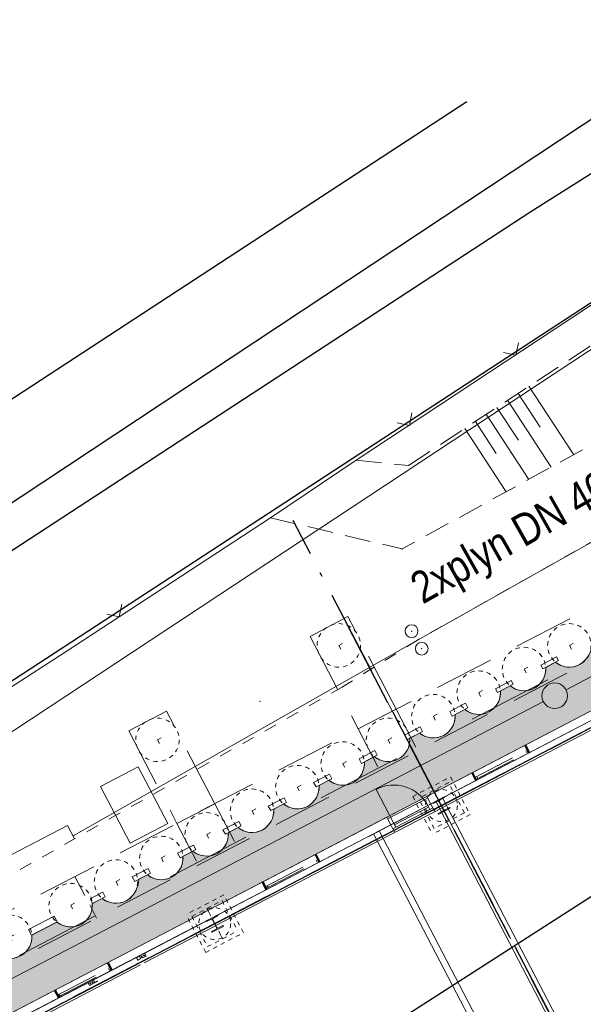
# Model space of a CAD drawing. Header units: metres. Extents: x -535942 to -530626, y -1087729 to -1086275.
# Tile 213 of 247: x -534185 to -534171, y -1086799 to -1086776. Entities that reach past the tile are written whole.
import ezdxf
from ezdxf.enums import TextEntityAlignment as Align

# ---------------------------------------------------------------- set-up
doc = ezdxf.new("R2010")
doc.units = ezdxf.units.M
for name, pattern in [('A_CARA_07', [7, 5, -2]), ('A_CARA_15', [7.6, 5, -1.3, 0, -1.3]), ('B_CARA_02', [2, 1, -1]), ('B_CARA_03', [3, 2, -1]), ('B_CARA_12', [2.6, 1, -0.8, 0, -0.8]), ('C_1', [0.6, 0.3, -0.3]), ('C_2', [0.9, 0.6, -0.3]), ('Čerchovaná 20mm', [3000, 2000, -500, 0, -500]), ('Čerchovaná 3mm', [5, 3, -1, 0, -1])]:
    doc.linetypes.add(name, pattern=pattern)
for name, color, linetype in [('17', 7, 'Continuous'), ('18', 7, 'Continuous'), ('2', 7, 'Continuous'), ('22', 7, 'Continuous'), ('23', 7, 'Continuous'), ('25', 7, 'Continuous'), ('_blok katastr', 7, 'Continuous'), ('_blok SS sítě', 7, 'Continuous'), ('_blok zaměření - nové', 7, 'Continuous'), ('_základy', 7, 'Continuous'), ('CA_ZÁKLADY PAŽENÍ', 10, 'A_CARA_07'), ('PLYNOVE_VEDENÍ', 1, 'Continuous'), ('RP_kom_odvodnění', 160, 'Continuous')]:
    doc.layers.add(name, color=color, linetype=linetype)
for name, color, linetype, lineweight in [('AG budovy tence', 240, 'Continuous', 18), ('AG budovy tluste', 240, 'Continuous', 50), ('AG kanal destova', 24, 'G_POTR_626_PN', 35), ('AG plyn', 251, 'G_POTR_632_PN', 13), ('AG silno NN', 251, 'G_VED_660_PN', 13), ('CA_NEVHRA', 3, 'A_CARA_07', 9), ('CA_NEVHRA1', 3, 'Čerchovaná 3mm', 18), ('CA_OKNA25', 7, 'Continuous', 13), ('CA_OSY', 5, 'A_CARA_15', 18), ('CA_POHHRA18', 8, 'Continuous', 18), ('CA_POHHRA25', 7, 'Continuous', 25), ('CA_PROVIZORIA', 105, 'Continuous', 25), ('CA_REZY', 1, 'Continuous', 50), ('CA_ZAKLADY25', 7, 'Continuous', 18), ('RP_kom_popis', 240, 'Continuous', 35), ('RP_kom_srafy_chodnik', 31, 'Continuous', 18), ('RP_komunikace', 240, 'Continuous', 35)]:
    doc.layers.add(name, color=color, linetype=linetype, lineweight=lineweight)
doc.layers.add('AG_revizni oblacek', color=111, linetype='Continuous', plot=False)
for name, color, linetype, true_color in [('BT_BPEJ', 7, 'Continuous', 0x7fffff), ('BT_hranice_parcel', 7, 'Continuous', 0x007f00), ('BT_vnitrni_kresby', 7, 'Continuous', 0x007f00)]:
    doc.layers.add(name, color=color, linetype=linetype, true_color=true_color)
doc.layers.get('17').off()
doc.styles.get("Standard").update_dxf_attribs({"font": 'ARIALN.TTF'})
doc.linetypes.add('G_POTR_626_PN', pattern='A,0.5,-1,2,-6.5,[8,hpfmlin.shx,S=1,R=0,X=0,Y=0],-6.5,2,-1,0.5', length=20)
doc.linetypes.add('G_POTR_632_PN', pattern='A,0.5,-1,2,-6.5,[13,hpfmlin.shx,S=1,R=0,X=0,Y=0],-6.5,2,-1,0.5', length=20)
doc.linetypes.add('G_VED_660_PN', pattern='A,0.5,-1,2,-6.5,[28,hpfmlin.shx,S=1,R=0,X=0,Y=0],-6.5,2,-1,0.5', length=20)

# ---------------------------------------------------------------- blocks, each defined once
blk = doc.blocks.new('_KATASTR')
at = {"layer": 'BT_BPEJ', "lineweight": -3}
blk.add_lwpolyline([(-534567.99, -1086985.9), (-534456, -1086953), (-534436.78, -1086944.4), (-534394.5, -1086925.5), (-534377.62, -1086916.03), (-534353.5, -1086902.5), (-534344.98, -1086895.04), (-534338.35, -1086889.24), (-534337.5, -1086888.5), (-534101, -1086732), (-533977.7, -1086657.11), (-533966, -1086650), (-533802, -1086557.5)], dxfattribs=at)
at = {"layer": 'BT_hranice_parcel', "lineweight": -3}
for points in [[(-533930.39, -1086626.94), (-533977.71, -1086657.09), (-534027.69, -1086688.36), (-534051.88, -1086704.35), (-534053, -1086704.99), (-534093.1, -1086730.54), (-534099.49, -1086734.79), (-534123.96, -1086749.86), (-534172.7, -1086780.69), (-534236.19, -1086822.11), (-534301.1, -1086864.48), (-534361.33, -1086904.52), (-534389.95, -1086921.75), (-534421.31, -1086936.84), (-534457.42, -1086954.5), (-534485.18, -1086964.81)], [(-534493.78, -1086969.89), (-534465.8, -1086959.93), (-534429.9, -1086944.73), (-534384.85, -1086920.69), (-534356.67, -1086902.53), (-534277.7, -1086851.96), (-534273.32, -1086849.11), (-534236.73, -1086825.56), (-534052.87, -1086705.47), (-533854.49, -1086591.17)], [(-534124.29, -1086793.41), (-534124.09, -1086799.01), (-534126.44, -1086803.61), (-534131.44, -1086806.72), (-534166.27, -1086820.42), (-534181.33, -1086826.86), (-534198.96, -1086836), (-534207.29, -1086819.86), (-534135.23, -1086773.61), (-534124.29, -1086793.41)]]:
    blk.add_lwpolyline(points, dxfattribs=at)
at = {"layer": 'BT_vnitrni_kresby', "lineweight": -3}
blk.add_lwpolyline([(-534302.56, -1086861.97), (-534174.2, -1086778.1)], dxfattribs=at)
blk = doc.blocks.new('ss plyn')
at = {"layer": 'AG plyn', "color": 251, "lineweight": 15, "ltscale": 0.5}
for p, q in [((-534175.36, -1086790.74), (-534161.256, -1086782.787)), ((-534183.447, -1086795.336), (-534175.36, -1086790.74))]:
    blk.add_line(p, q, dxfattribs=at)
at = {"layer": 'PLYNOVE_VEDENÍ', "color": 251, "linetype": 'Continuous', "lineweight": 15}
blk.add_text('2xplyn DN 400 nízky tlak', height=0.75, rotation=29.3698, dxfattribs=at).set_placement((-534175.127, -1086790.103), align=Align.BOTTOM_LEFT)
blk = doc.blocks.new('SS nízké napětí')
at = {"layer": 'AG silno NN', "ltscale": 0.7}
blk.add_line((-534249.69672, -1086835.67045), (-534169.587, -1086782.793), dxfattribs=at)
blk = doc.blocks.new('Z212')
at = {"color": 0, "lineweight": -2}
for p, q in [((-0.21, 0.21), (0, 0)), ((0, 0), (0.21, 0.21))]:
    blk.add_line(p, q, dxfattribs=at)
blk = doc.blocks.new('Z15')
at = {"layer": '23', "color": 0, "lineweight": -2}
blk.add_circle((0, 0), 0.15, dxfattribs=at)
blk = doc.blocks.new('Zaměření - zekan')
at = {"layer": '18', "color": 252, "lineweight": 15}
for p in [(-534176.8, -1086786.52), (-534175.57, -1086786.64), (-534178.81, -1086787.87), (-534175.72, -1086788.6), (-534175.5, -1086790.53), (-534175.36, -1086790.74), (-534183.61, -1086791.01), (-534175.26, -1086790.94), (-534177.12, -1086791.84), (-534179.06, -1086792.18)]:
    blk.add_point(p, dxfattribs=at)
at = {"layer": '2', "color": 251, "linetype": 'C_1', "lineweight": 15}
for p, q in [((-534143.44, -1086772.74), (-534175.36, -1086790.74)), ((-534175.36, -1086790.74), (-534177.12, -1086791.84)), ((-534177.12, -1086791.84), (-534205.49, -1086807.9))]:
    blk.add_line(p, q, dxfattribs=at)
at = {"layer": '22', "color": 252, "lineweight": 15}
for p, q in [((-534172.75, -1086784.78), (-534171.69, -1086786.39)), ((-534173, -1086784.95), (-534172.48, -1086785.74)), ((-534173.25, -1086785.11), (-534172.22, -1086786.68)), ((-534173.75, -1086785.44), (-534172.75, -1086786.97)), ((-534173.5, -1086785.28), (-534172.99, -1086786.05)), ((-534174, -1086785.61), (-534173.51, -1086786.36)), ((-534174.25, -1086785.77), (-534173.28, -1086787.26))]:
    blk.add_line(p, q, dxfattribs=at)
at = {"layer": '23', "color": 252, "lineweight": 15}
for p, q in [((-534176.8, -1086786.52), (-534169.94, -1086781.99)), ((-534178.81, -1086787.87), (-534176.8, -1086786.52)), ((-534183.61, -1086791.01), (-534178.81, -1086787.87)), ((-534191.7, -1086796.22), (-534183.61, -1086791.01))]:
    blk.add_line(p, q, dxfattribs=at)
at = {"layer": '25', "color": 252, "linetype": 'C_2', "lineweight": 15}
for p, q in [((-534175.57, -1086786.64), (-534169.86, -1086782.89)), ((-534169.12, -1086784.97), (-534175.72, -1086788.6)), ((-534176.8, -1086786.52), (-534175.57, -1086786.64)), ((-534178.81, -1086787.87), (-534175.72, -1086788.6))]:
    blk.add_line(p, q, dxfattribs=at)
at = {"layer": '17', "color": 251, "lineweight": 15}
for p in [(-534175.5, -1086790.53), (-534175.26, -1086790.94)]:
    blk.add_blockref('Z15', p, dxfattribs=at)
at = {"layer": '23', "color": 252, "lineweight": 15}
for p, rotation in [((-534173.05, -1086784.05), 33.39999999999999), ((-534175.55, -1086785.7), 33.39999999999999), ((-534182.36, -1086790.19), 33.2)]:
    blk.add_blockref('Z212', p, dxfattribs=dict(at, rotation=rotation))
blk = doc.blocks.new('půdorys nový')
at = {"color": 251, "lineweight": 15}
for p, q in [((268.487, 82.731), (268.487, 82.811)), ((268.637, 82.731), (268.487, 82.731)), ((268.517, 82.772), (268.527, 82.777)), ((268.517, 82.761), (268.517, 82.772)), ((268.527, 82.756), (268.517, 82.761)), ((268.527, 82.777), (268.536, 82.772)), ((268.536, 82.761), (268.527, 82.756)), ((268.536, 82.772), (268.536, 82.761)), ((268.577, 82.772), (268.587, 82.777)), ((268.577, 82.761), (268.577, 82.772)), ((268.587, 82.756), (268.577, 82.761)), ((268.587, 82.777), (268.596, 82.772)), ((268.596, 82.761), (268.587, 82.756)), ((268.596, 82.772), (268.596, 82.761)), ((268.627, 82.801), (268.627, 82.741)), ((268.632, 82.741), (268.632, 82.801)), ((268.697, 82.811), (268.637, 82.811)), ((268.637, 82.806), (268.697, 82.806)), ((268.697, 82.736), (268.637, 82.736)), ((268.637, 82.731), (268.697, 82.731)), ((268.702, 82.731), (268.697, 82.731)), ((269.767, 82.801), (269.767, 82.811)), ((269.767, 82.801), (269.767, 82.741)), ((269.767, 82.731), (269.767, 82.741)), ((269.772, 82.731), (269.767, 82.731)), ((269.772, 82.741), (269.772, 82.801)), ((269.837, 82.811), (269.777, 82.811)), ((269.777, 82.806), (269.837, 82.806)), ((269.837, 82.736), (269.777, 82.736)), ((269.777, 82.731), (269.837, 82.731)), ((269.842, 82.801), (269.842, 82.741)), ((269.847, 82.741), (269.847, 82.801)), ((269.987, 82.731), (269.872, 82.731)), ((269.877, 82.772), (269.887, 82.777)), ((269.877, 82.761), (269.877, 82.772)), ((269.887, 82.756), (269.877, 82.761)), ((269.887, 82.777), (269.896, 82.772)), ((269.896, 82.761), (269.887, 82.756)), ((269.896, 82.772), (269.896, 82.761)), ((269.937, 82.772), (269.947, 82.777)), ((269.937, 82.761), (269.937, 82.772)), ((269.947, 82.756), (269.937, 82.761)), ((269.947, 82.777), (269.956, 82.772)), ((269.956, 82.761), (269.947, 82.756)), ((269.956, 82.772), (269.956, 82.761)), ((269.987, 82.811), (269.987, 82.731)), ((271.917, 82.811), (271.617, 82.811)), ((271.617, 82.811), (271.617, 82.792)), ((271.617, 82.792), (271.734, 82.792)), ((271.761, 82.765), (271.761, 82.557)), ((271.772, 82.557), (271.772, 82.765)), ((271.799, 82.792), (271.917, 82.792)), ((271.917, 82.792), (271.917, 82.811)), ((277.917, 82.811), (277.617, 82.811)), ((277.617, 82.811), (277.617, 82.792)), ((277.617, 82.792), (277.734, 82.792)), ((277.761, 82.765), (277.761, 82.557)), ((277.772, 82.557), (277.772, 82.765)), ((277.799, 82.792), (277.917, 82.792)), ((277.917, 82.792), (277.917, 82.811)), ((271.734, 82.53), (271.617, 82.53)), ((271.617, 82.53), (271.617, 82.511)), ((271.617, 82.511), (271.917, 82.511)), ((271.917, 82.53), (271.799, 82.53)), ((271.917, 82.511), (271.917, 82.53)), ((277.734, 82.53), (277.617, 82.53)), ((277.617, 82.53), (277.617, 82.511)), ((277.617, 82.511), (277.917, 82.511)), ((277.917, 82.53), (277.799, 82.53)), ((277.917, 82.511), (277.917, 82.53))]:
    blk.add_line(p, q, dxfattribs=at)
for centre, radius, start, end in [((268.527, 82.766), 0.012, 0, 180), ((268.527, 82.766), 0.012, 180, 0), ((268.527, 82.766), 0.006, 0, 180), ((268.527, 82.766), 0.006, 180, 0), ((268.587, 82.766), 0.012, 0, 180), ((268.587, 82.766), 0.012, 180, 0), ((268.587, 82.766), 0.006, 0, 180), ((268.587, 82.766), 0.006, 180, 0), ((268.637, 82.801), 0.01, 90, 180), ((268.637, 82.741), 0.01, 180, 270), ((268.637, 82.801), 0.005, 90, 180), ((268.637, 82.741), 0.005, 180, 270), ((268.697, 82.801), 0.01, 57.8867, 90), ((268.697, 82.801), 0.005, 0, 90), ((268.697, 82.741), 0.005, 270, 0), ((268.697, 82.741), 0.01, 270, 302.1133), ((269.777, 82.801), 0.01, 90, 180), ((269.777, 82.741), 0.01, 180, 270), ((269.777, 82.801), 0.005, 90, 180), ((269.777, 82.741), 0.005, 180, 270), ((269.837, 82.801), 0.01, 0, 90), ((269.837, 82.801), 0.005, 0, 90), ((269.837, 82.741), 0.005, 270, 0), ((269.837, 82.741), 0.01, 270, 0), ((269.887, 82.766), 0.012, 0, 180), ((269.887, 82.766), 0.012, 180, 0), ((269.887, 82.766), 0.006, 0, 180), ((269.887, 82.766), 0.006, 180, 0), ((269.947, 82.766), 0.012, 0, 180), ((269.947, 82.766), 0.012, 180, 0), ((269.947, 82.766), 0.006, 0, 180), ((269.947, 82.766), 0.006, 180, 0), ((271.734, 82.765), 0.027, 0, 90), ((271.799, 82.765), 0.027, 90, 180), ((277.734, 82.765), 0.027, 0, 90), ((277.799, 82.765), 0.027, 90, 180), ((271.734, 82.557), 0.027, 270, 0), ((271.799, 82.557), 0.027, 180, 270), ((277.734, 82.557), 0.027, 270, 0), ((277.799, 82.557), 0.027, 180, 270)]:
    blk.add_arc(centre, radius, start, end, dxfattribs=at)
at = {"layer": 'CA_NEVHRA1', "color": 251, "lineweight": 15}
blk.add_line((276.502, 83.011), (277.562, 83.011), dxfattribs=at)
at = {"layer": 'CA_OKNA25', "color": 251, "linetype": 'B_CARA_12', "lineweight": 13}
for p, q in [((267.717, 82.882), (269.117, 82.882)), ((267.717, 82.832), (269.117, 82.832)), ((267.767, 82.882), (267.767, 82.832)), ((269.067, 82.882), (269.067, 82.832)), ((273.217, 82.882), (274.617, 82.882)), ((273.217, 82.832), (274.617, 82.832)), ((273.267, 82.882), (273.267, 82.832)), ((274.567, 82.882), (274.567, 82.832)), ((278.767, 82.882), (280.167, 82.882)), ((278.767, 82.832), (280.167, 82.832)), ((278.817, 82.882), (278.817, 82.832)), ((280.117, 82.882), (280.117, 82.832))]:
    blk.add_line(p, q, dxfattribs=at)
at = {"layer": 'CA_OSY', "color": 251, "lineweight": 15}
for p, q in [((277.767, 11.234), (277.767, 87.661)), ((224.853, 82.662), (319.849, 82.662))]:
    blk.add_line(p, q, dxfattribs=at)
at = {"layer": 'CA_POHHRA18', "color": 251, "lineweight": 15}
for p, q in [((276.582, 82.807), (276.582, 83.707)), ((276.582, 82.707), (277.482, 82.707))]:
    blk.add_line(p, q, dxfattribs=at)
blk.add_arc((276.582, 82.807), 0.9, 360, 90, dxfattribs=at)
at = {"layer": 'CA_POHHRA25', "color": 251, "lineweight": 15}
for p, q in [((277.562, 82.967), (276.502, 82.967)), ((276.502, 82.807), (276.582, 82.807)), ((276.502, 82.707), (276.502, 82.807)), ((276.582, 82.807), (277.482, 82.807)), ((276.582, 82.767), (276.582, 82.807)), ((276.582, 82.807), (276.582, 82.707)), ((277.482, 82.767), (276.582, 82.767)), ((277.082, 82.807), (277.182, 82.807)), ((277.482, 82.807), (277.482, 82.767)), ((277.482, 82.807), (277.562, 82.807)), ((277.482, 82.707), (277.482, 82.807)), ((277.562, 82.807), (277.562, 82.707)), ((269.772, 82.607), (265.771, 82.607)), ((271.763, 82.607), (269.872, 82.607)), ((275.922, 82.607), (271.771, 82.607)), ((277.763, 82.607), (275.922, 82.607)), ((276.502, 82.707), (276.502, 82.607)), ((276.582, 82.707), (276.502, 82.707)), ((277.562, 82.707), (277.482, 82.707)), ((277.562, 82.607), (277.562, 82.707)), ((283.763, 82.607), (277.771, 82.607))]:
    blk.add_line(p, q, dxfattribs=at)
at = {"layer": 'CA_REZY', "color": 251, "lineweight": 15}
for p, q in [((276.502, 83.011), (229.032, 83.011)), ((276.502, 83.011), (276.502, 82.807)), ((308.579, 83.011), (277.562, 83.011)), ((277.562, 82.807), (277.562, 83.011)), ((265.917, 82.807), (271.617, 82.807)), ((271.917, 82.807), (275.822, 82.807)), ((275.922, 82.807), (277.617, 82.807)), ((277.917, 82.807), (283.617, 82.807))]:
    blk.add_line(p, q, dxfattribs=at)
at = {"layer": 'CA_REZY', "color": 251}
for points in [[(267.717, 83.011), (267.717, 82.812)], [(269.117, 83.011), (269.117, 82.812)], [(273.217, 83.012), (273.217, 82.812)], [(274.618, 83.012), (274.618, 82.807)], [(278.767, 83.012), (278.767, 82.807)], [(280.167, 83.012), (280.167, 82.807)]]:
    blk.add_lwpolyline(points, dxfattribs=at)
blk = doc.blocks.new('A$Cf874449e')
at = {"layer": 'CA_PROVIZORIA', "color": 251, "linetype": 'Continuous', "lineweight": 15, "ltscale": 0.25}
blk.add_lwpolyline([(42.11, 2.594), (42.11, 4.094), (41.11, 4.094), (41.11, 2.594)], close=True, dxfattribs=at)
at = {"layer": 'CA_PROVIZORIA', "color": 251, "linetype": 'G_POTR_632_PN', "lineweight": 15}
blk.add_lwpolyline([(11.825, 3.64), (40, 3.64), (40, 3.288)], dxfattribs=at)
blk = doc.blocks.new('A$C8fb85d8a')
at = {"layer": 'CA_OSY', "color": 0, "ltscale": 0.25}
for p, q in [((375, 275), (375, 475)), ((475, 375), (275, 375))]:
    blk.add_line(p, q, dxfattribs=at)
at = {"layer": 'CA_ZÁKLADY PAŽENÍ', "color": 0, "lineweight": -2, "ltscale": 0.5}
blk.add_circle((375, 375), 510, dxfattribs=at)
blk = doc.blocks.new('A$C5bbdcc0f')
at = {"layer": 'CA_OSY', "color": 0, "ltscale": 0.25}
for p, q in [((450, 350), (450, 550)), ((550, 450), (350, 450))]:
    blk.add_line(p, q, dxfattribs=at)
at = {"layer": 'CA_ZÁKLADY PAŽENÍ', "color": 0, "lineweight": -2, "ltscale": 0.5}
blk.add_circle((450, 450), 510, dxfattribs=at)
blk = doc.blocks.new('A$Ce203e9d8')
at = {"layer": 'AG_revizni oblacek', "ltscale": 0.5}
blk.add_line((-4.914, 0), (88.706, 0), dxfattribs=at)
at = {"layer": 'CA_ZÁKLADY PAŽENÍ', "color": 251, "linetype": 'B_CARA_03', "lineweight": 13, "ltscale": 0.25}
blk.add_line((39.6, 2.495), (39.6, 1.395), dxfattribs=at)
at = {"layer": 'CA_ZÁKLADY PAŽENÍ', "color": 251, "linetype": 'B_CARA_03', "lineweight": 13, "ltscale": 0.5}
for p, q in [((42.3, 2.495), (42.3, 1.395)), ((43.3, 2.495), (43.3, 1.395)), ((47.1, 2.495), (47.1, 1.395)), ((48.1, 2.495), (48.1, 1.395))]:
    blk.add_line(p, q, dxfattribs=at)
at = {"layer": 'CA_ZÁKLADY PAŽENÍ', "color": 251, "linetype": 'B_CARA_03', "lineweight": 13, "ltscale": 0.7}
for points in [[(42.3, 2.495), (43.3, 2.495), (43.3, 4.945), (42.3, 4.945)], [(47.1, 2.495), (48.1, 2.495), (48.1, 4.945), (47.1, 4.945)], [(82.1, 1.395), (82.1, 2.495), (-2.95, 2.495), (-2.95, -4.227), (-4.84, -6.117), (-4.062, -6.895), (-1.85, -4.683), (-1.85, 1.395)], [(38.06, 1.895), (38.06, 1.745), (38.74, 1.745), (38.74, 1.895)], [(39.67, 1.865), (39.67, 1.745), (40.01, 1.745), (40.01, 1.865)], [(40.79, 1.865), (40.79, 1.745), (41.21, 1.745), (41.21, 1.865)], [(41.99, 1.865), (41.99, 1.745), (42.41, 1.745), (42.41, 1.865)], [(43.19, 1.865), (43.19, 1.745), (43.61, 1.745), (43.61, 1.865)], [(44.39, 1.865), (44.39, 1.745), (44.81, 1.745), (44.81, 1.865)], [(45.59, 1.865), (45.59, 1.745), (46.01, 1.745), (46.01, 1.865)], [(46.79, 1.865), (46.79, 1.745), (47.21, 1.745), (47.21, 1.865)], [(47.99, 1.865), (47.99, 1.745), (48.41, 1.745), (48.41, 1.865)], [(49.19, 1.865), (49.19, 1.745), (49.61, 1.745), (49.61, 1.865)], [(50.39, 1.845), (50.39, 1.745), (50.81, 1.745), (50.81, 1.845)], [(51.59, 1.845), (51.59, 1.745), (52.01, 1.745), (52.01, 1.845)]]:
    blk.add_lwpolyline(points, close=True, dxfattribs=at)
at = {"layer": 'CA_POHHRA25', "color": 251, "linetype": 'B_CARA_03', "lineweight": 13, "xscale": 0.001, "yscale": 0.001, "zscale": 0.001}
for name, p in [('A$C8fb85d8a', (42.425, 4.07)), ('A$C8fb85d8a', (47.225, 4.07)), ('A$C5bbdcc0f', (37.15, 1.495)), ('A$C5bbdcc0f', (38.75, 1.495)), ('A$C8fb85d8a', (40.025, 1.57)), ('A$C8fb85d8a', (41.225, 1.57)), ('A$C8fb85d8a', (42.425, 1.57)), ('A$C8fb85d8a', (43.625, 1.57)), ('A$C8fb85d8a', (44.825, 1.57)), ('A$C8fb85d8a', (46.025, 1.57)), ('A$C8fb85d8a', (47.225, 1.57)), ('A$C8fb85d8a', (48.425, 1.57)), ('A$C8fb85d8a', (49.625, 1.57)), ('A$C8fb85d8a', (50.825, 1.57)), ('A$C8fb85d8a', (52.025, 1.57))]:
    blk.add_blockref(name, p, dxfattribs=at)
blk = doc.blocks.new('přeložka náhon')
at = {"layer": 'AG kanal destova', "color": 251, "lineweight": 13, "ltscale": 0.7}
for points in [[(-534171.873, -1086791.907), (-534143.359, -1086776.901)], [(-534216.218, -1086815.005), (-534172.405, -1086792.184)]]:
    blk.add_lwpolyline(points, dxfattribs=at)
at = {"layer": 'AG kanal destova', "color": 251, "linetype": 'Continuous', "lineweight": 13, "ltscale": 0.7}
blk.add_circle((-534172.139, -1086792.046), 0.3, dxfattribs=at)
at = {"layer": 'RP_kom_odvodnění', "color": 251, "linetype": 'B_CARA_02', "lineweight": 13, "ltscale": 2}
blk.add_line((-534143.929, -1086776.868), (-534218.176, -1086815.599), dxfattribs=at)
blk = doc.blocks.new('A$Cf8a33a96')
at = {"layer": 'AG_revizni oblacek', "linetype": 'Čerchovaná 20mm'}
for p, q in [((248960, -9246), (248960, 67435)), ((196046, 62435), (289987, 62435))]:
    blk.add_line(p, q, dxfattribs=at)
at = {"layer": 'CA_NEVHRA', "color": 252, "lineweight": 13}
for p, q in [((242960, 62736), (242960, 62935)), ((248960, 62736), (248960, 62935)), ((242960, 62435), (242960, 62736)), ((248960, 62435), (248960, 62736)), ((242760, 62435), (242460, 62435)), ((242960, 62435), (242760, 62435)), ((242960, 62435), (242960, 62136)), ((242960, 62435), (243160, 62435)), ((243160, 62435), (243460, 62435)), ((248760, 62435), (248460, 62435)), ((248960, 62435), (248760, 62435)), ((248960, 62435), (248960, 62136)), ((248960, 62435), (249160, 62435)), ((249160, 62435), (249460, 62435)), ((242960, 62136), (242960, 61935)), ((248960, 62136), (248960, 61935))]:
    blk.add_line(p, q, dxfattribs=at)
for centre in [(242960, 62435), (248960, 62435)]:
    blk.add_circle(centre, 375, dxfattribs=at)
at = {"layer": 'CA_ZAKLADY25', "color": 252, "linetype": 'B_CARA_03', "lineweight": 13}
for p, q in [((242460, 61935), (242460, 62935)), ((243460, 62935), (242460, 62935)), ((243460, 61935), (243460, 62935)), ((248460, 62935), (249460, 62935)), ((248460, 62935), (248460, 61935)), ((249460, 62935), (249460, 61935)), ((242560, 62835), (242560, 62035)), ((242560, 62835), (243360, 62835)), ((243360, 62835), (243360, 62035)), ((249360, 62835), (248560, 62835)), ((248560, 62035), (248560, 62835)), ((249360, 62035), (249360, 62835)), ((242460, 61935), (243460, 61935)), ((242560, 62035), (243360, 62035)), ((249460, 61935), (248460, 61935)), ((249360, 62035), (248560, 62035))]:
    blk.add_line(p, q, dxfattribs=at)
blk = doc.blocks.new('A$C3fb6d5f6')
at = {"layer": 'AG_revizni oblacek', "linetype": 'Čerchovaná 20mm'}
for p, q in [((48935, -15041), (48935, 7540)), ((-4209, 0), (91101, 0))]:
    blk.add_line(p, q, dxfattribs=at)
at = {"layer": 'CA_POHHRA25', "color": 240, "lineweight": 13}
blk.add_line((47364, 150), (47214, 150), dxfattribs=at)
at = {"layer": 'CA_REZY', "color": 240, "lineweight": 13}
for p, q in [((27105, 150), (39870, 150)), ((39870, 150), (47214, 150)), ((47214, 150), (47214, -4900)), ((47364, 150), (61085, 150)), ((47364, -6905), (47364, 150)), ((48864, 150), (48864, -6905)), ((49039, -6905), (49039, 150))]:
    blk.add_line(p, q, dxfattribs=at)
blk = doc.blocks.new('komunikace')
at = {"layer": 'RP_kom_srafy_chodnik', "transparency": 33554559}
h = blk.add_hatch(color=256, dxfattribs=at)
h.dxf.hatch_style = 1
edge = h.paths.add_edge_path()
edge.add_arc((-534190.597, -1086800.657), 0.51, 230.6022, 297.5134)
edge.add_arc((-534190.579, -1086800.676), 0.485, 296.6384, 366.3416)
edge.add_line((-534190.097, -1086800.622), (-534189.502, -1086800.312))
edge.add_arc((-534189.178, -1086799.918), 0.51, 230.6022, 297.5135)
edge.add_arc((-534189.159, -1086799.938), 0.484, 296.5119, 366.4681)
edge.add_line((-534188.678, -1086799.883), (-534188.075, -1086799.569))
edge.add_arc((-534187.755, -1086799.205), 0.485, 228.6767, 298.4671)
edge.add_arc((-534187.74, -1086799.198), 0.484, 296.5271, 366.383)
edge.add_line((-534187.259, -1086799.144), (-534186.709, -1086798.857))
edge.add_arc((-534186.386, -1086798.351), 0.6, 237.5235, 297.5034)
edge.add_arc((-534186.386, -1086798.351), 0.6, 297.5058, 357.5211)
edge.add_line((-534185.787, -1086798.377), (-534185.245, -1086798.095))
edge.add_arc((-534184.925, -1086797.71), 0.501, 230.2905, 298.3517)
edge.add_arc((-534184.912, -1086797.703), 0.501, 296.6705, 364.7411)
edge.add_line((-534184.413, -1086797.662), (-534183.826, -1086797.356))
edge.add_arc((-534183.502, -1086796.962), 0.51, 230.6096, 297.5061)
edge.add_arc((-534183.491, -1086796.973), 0.495, 296.9797, 365.5701)
edge.add_line((-534182.998, -1086796.925), (-534182.761, -1086796.801))
edge.add_arc((-534182.437, -1086796.407), 0.511, 230.629, 297.442)
edge.add_arc((-534182.517, -1086796.331), 0.615, 300.766, 357.9022)
edge.add_line((-534181.902, -1086796.354), (-534181.697, -1086796.247))
edge.add_arc((-534181.373, -1086795.853), 0.51, 230.6022, 297.5134)
edge.add_arc((-534181.354, -1086795.872), 0.484, 296.5119, 366.4681)
edge.add_line((-534180.873, -1086795.818), (-534180.633, -1086795.693))
edge.add_arc((-534180.306, -1086795.292), 0.517, 230.8432, 296.8719)
edge.add_arc((-534180.317, -1086795.297), 0.517, 298.1532, 364.1855)
edge.add_line((-534179.801, -1086795.259), (-534179.569, -1086795.138))
edge.add_arc((-534179.244, -1086794.741), 0.513, 230.7157, 297.201)
edge.add_arc((-534179.249, -1086794.744), 0.514, 297.8313, 364.3057)
edge.add_line((-534178.736, -1086794.705), (-534178.504, -1086794.584))
edge.add_arc((-534178.179, -1086794.186), 0.514, 230.7288, 297.1726)
edge.add_arc((-534178.185, -1086794.189), 0.514, 297.8558, 364.2966)
edge.add_line((-534177.672, -1086794.151), (-534177.44, -1086794.03))
edge.add_arc((-534177.114, -1086793.631), 0.515, 230.7731, 297.0531)
edge.add_arc((-534177.122, -1086793.634), 0.515, 297.9755, 364.2521)
edge.add_line((-534176.608, -1086793.596), (-534176.376, -1086793.475))
edge.add_arc((-534176.055, -1086793.089), 0.502, 230.3119, 298.2776)
edge.add_arc((-534176.044, -1086793.083), 0.502, 296.7531, 364.7112)
edge.add_line((-534175.544, -1086793.042), (-534175.311, -1086792.921))
edge.add_arc((-534174.987, -1086792.525), 0.512, 230.6591, 297.3613)
edge.add_arc((-534174.99, -1086792.527), 0.512, 297.6657, 364.3677)
edge.add_line((-534174.479, -1086792.488), (-534174.247, -1086792.367))
edge.add_arc((-534173.924, -1086791.973), 0.51, 230.6022, 297.5134)
edge.add_arc((-534173.924, -1086791.973), 0.51, 297.5134, 364.4247)
edge.add_line((-534173.415, -1086791.933), (-534173.183, -1086791.812))
edge.add_arc((-534172.859, -1086791.418), 0.51, 230.6022, 297.5134)
edge.add_arc((-534172.859, -1086791.418), 0.51, 297.5134, 364.4247)
edge.add_line((-534172.351, -1086791.379), (-534172.119, -1086791.258))
edge.add_arc((-534171.795, -1086790.863), 0.511, 230.629, 297.442)
edge.add_arc((-534171.874, -1086790.788), 0.615, 300.766, 357.9022)
edge.add_line((-534171.259, -1086790.81), (-534171.054, -1086790.704))
edge.add_arc((-534170.731, -1086790.31), 0.51, 230.6022, 297.5135)
edge.add_arc((-534170.711, -1086790.329), 0.484, 296.5119, 366.4681)
edge.add_line((-534170.23, -1086790.274), (-534169.99, -1086790.149))
edge.add_arc((-534169.663, -1086789.748), 0.517, 230.8432, 296.8719)
edge.add_arc((-534169.674, -1086789.754), 0.517, 298.1532, 364.1855)
edge.add_line((-534169.158, -1086789.716), (-534168.926, -1086789.595))
edge.add_arc((-534168.601, -1086789.198), 0.513, 230.7157, 297.201)
edge.add_arc((-534168.606, -1086789.2), 0.514, 297.8313, 364.3057)
edge.add_line((-534168.094, -1086789.162), (-534167.862, -1086789.041))
edge.add_arc((-534167.536, -1086788.643), 0.514, 230.7288, 297.1726)
edge.add_arc((-534167.542, -1086788.646), 0.514, 297.8558, 364.2966)
edge.add_line((-534167.029, -1086788.607), (-534166.797, -1086788.486))
edge.add_arc((-534166.471, -1086788.087), 0.515, 230.7731, 297.0531)
edge.add_arc((-534166.479, -1086788.091), 0.515, 297.9755, 364.2521)
edge.add_line((-534165.965, -1086788.053), (-534165.733, -1086787.932))
edge.add_arc((-534165.413, -1086787.546), 0.502, 230.3119, 298.2776)
edge.add_arc((-534165.401, -1086787.54), 0.502, 296.7531, 364.7112)
edge.add_line((-534164.901, -1086787.498), (-534164.669, -1086787.378))
edge.add_arc((-534164.344, -1086786.982), 0.512, 230.6591, 297.3613)
edge.add_arc((-534164.347, -1086786.983), 0.512, 297.6657, 364.3677)
edge.add_line((-534163.836, -1086786.944), (-534163.604, -1086786.823))
edge.add_arc((-534163.281, -1086786.429), 0.51, 230.6022, 297.5134)
edge.add_arc((-534163.281, -1086786.429), 0.51, 297.5134, 364.4247)
edge.add_line((-534162.772, -1086786.39), (-534162.54, -1086786.269))
edge.add_arc((-534162.216, -1086785.875), 0.51, 230.6022, 297.5134)
edge.add_arc((-534162.216, -1086785.875), 0.51, 297.5134, 364.4247)
edge.add_line((-534161.708, -1086785.835), (-534161.476, -1086785.715))
edge.add_arc((-534161.15, -1086785.315), 0.515, 230.7807, 297.0393)
edge.add_arc((-534161.158, -1086785.319), 0.515, 297.9861, 364.2478)
edge.add_line((-534160.644, -1086785.281), (-534160.412, -1086785.16))
edge.add_arc((-534160.088, -1086784.766), 0.51, 230.6022, 297.5134)
edge.add_arc((-534160.088, -1086784.766), 0.51, 297.5135, 364.4247)
edge.add_line((-534159.579, -1086784.727), (-534159.347, -1086784.606))
edge.add_arc((-534159.024, -1086784.213), 0.509, 230.5614, 297.6225)
edge.add_arc((-534159.022, -1086784.212), 0.509, 297.4043, 364.4656)
edge.add_line((-534158.515, -1086784.172), (-534158.283, -1086784.051))
edge.add_arc((-534157.959, -1086783.657), 0.51, 230.6022, 297.5134)
edge.add_arc((-534157.959, -1086783.657), 0.51, 297.5134, 364.4247)
edge.add_line((-534157.451, -1086783.618), (-534157.219, -1086783.497))
edge.add_arc((-534156.891, -1086783.093), 0.521, 230.955, 296.5799)
edge.add_arc((-534156.906, -1086783.101), 0.521, 298.4411, 364.0778)
edge.add_line((-534156.387, -1086783.064), (-534156.154, -1086782.943))
edge.add_arc((-534155.829, -1086782.546), 0.513, 230.7043, 297.2417)
edge.add_arc((-534155.834, -1086782.548), 0.513, 297.7849, 364.3229)
edge.add_line((-534155.322, -1086782.509), (-534155.09, -1086782.388))
edge.add_arc((-534154.76, -1086781.978), 0.527, 231.1582, 296.049)
edge.add_arc((-534154.783, -1086781.991), 0.527, 298.9633, 363.8833)
edge.add_line((-534154.258, -1086781.955), (-534154.026, -1086781.834))
edge.add_arc((-534153.703, -1086781.443), 0.507, 230.5092, 297.7622)
edge.add_arc((-534153.699, -1086781.441), 0.507, 297.2643, 364.5181)
edge.add_line((-534153.194, -1086781.401), (-534152.962, -1086781.28))
edge.add_arc((-534152.639, -1086780.888), 0.507, 230.5121, 297.7544)
edge.add_arc((-534152.635, -1086780.886), 0.507, 297.2721, 364.5152)
edge.add_line((-534152.129, -1086780.846), (-534151.897, -1086780.725))
edge.add_arc((-534151.572, -1086780.327), 0.514, 230.7449, 297.134)
edge.add_arc((-534151.578, -1086780.33), 0.514, 297.8919, 364.283)
edge.add_line((-534151.065, -1086780.292), (-534150.833, -1086780.171))
edge.add_arc((-534150.505, -1086779.767), 0.521, 230.96, 296.5667)
edge.add_arc((-534150.52, -1086779.775), 0.521, 298.457, 364.0701)
edge.add_line((-534150.001, -1086779.738), (-534149.769, -1086779.617))
edge.add_arc((-534149.445, -1086779.223), 0.51, 230.6022, 297.5134)
edge.add_arc((-534149.445, -1086779.223), 0.51, 297.5135, 364.4247)
edge.add_line((-534148.937, -1086779.183), (-534148.704, -1086779.062))
edge.add_arc((-534148.387, -1086778.683), 0.495, 230.0805, 298.9236)
edge.add_arc((-534148.365, -1086778.672), 0.495, 296.0933, 364.9563)
edge.add_line((-534147.872, -1086778.629), (-534147.64, -1086778.508))
edge.add_arc((-534147.312, -1086778.104), 0.52, 230.9384, 296.6233)
edge.add_arc((-534147.327, -1086778.112), 0.52, 298.3982, 364.0938)
edge.add_line((-534146.808, -1086778.075), (-534146.576, -1086777.954))
edge.add_arc((-534146.254, -1086777.565), 0.504, 230.4071, 298.0366)
edge.add_arc((-534146.246, -1086777.561), 0.504, 296.9921, 364.6137)
edge.add_line((-534145.744, -1086777.52), (-534143.694, -1086776.453))
edge.add_line((-534143.694, -1086776.453), (-534143.049, -1086777.69))
edge.add_line((-534143.049, -1086777.69), (-534218.197, -1086816.832))
edge.add_line((-534218.197, -1086816.832), (-534214.85, -1086823.257))
edge.add_line((-534214.85, -1086823.257), (-534215.863, -1086823.775))
edge.add_line((-534215.863, -1086823.775), (-534216.988, -1086821.62))
edge.add_arc((-534217.441, -1086821.855), 0.51, 27.5135, 94.4247)
edge.add_line((-534217.48, -1086821.347), (-534217.786, -1086820.76))
edge.add_arc((-534218.18, -1086820.436), 0.51, 320.6022, 387.5135)
edge.add_arc((-534218.18, -1086820.436), 0.51, 27.5052, 94.4329)
edge.add_line((-534218.219, -1086819.928), (-534218.525, -1086819.341))
edge.add_arc((-534218.914, -1086819.019), 0.505, 320.4173, 388.0071)
edge.add_arc((-534218.918, -1086819.012), 0.505, 27.02, 94.6095)
edge.add_line((-534218.958, -1086818.509), (-534219.264, -1086817.922))
edge.add_arc((-534219.658, -1086817.598), 0.51, 320.6022, 387.5134)
edge.add_arc((-534219.658, -1086817.598), 0.51, 27.5135, 94.4247)
edge.add_line((-534219.697, -1086817.09), (-534220.003, -1086816.503))
edge.add_arc((-534220.41, -1086816.173), 0.524, 320.9473, 345.6306)
edge.add_arc((-534220.157, -1086816.214), 0.27, 340.8829, 375.0986)
edge.add_line((-534219.897, -1086816.144), (-534219.302, -1086815.834))
edge.add_arc((-534218.978, -1086815.44), 0.51, 230.6022, 297.5134)
edge.add_arc((-534218.96, -1086815.458), 0.485, 296.6384, 366.3416)
edge.add_line((-534218.478, -1086815.405), (-534217.883, -1086815.095))
edge.add_arc((-534217.559, -1086814.701), 0.51, 230.6022, 297.5134)
edge.add_arc((-534217.539, -1086814.72), 0.484, 296.5119, 366.4681)
edge.add_line((-534217.059, -1086814.666), (-534216.456, -1086814.352))
edge.add_arc((-534216.136, -1086813.988), 0.485, 228.6767, 298.4671)
edge.add_arc((-534216.121, -1086813.98), 0.484, 296.5271, 366.383)
edge.add_line((-534215.64, -1086813.927), (-534215.089, -1086813.64))
edge.add_arc((-534214.767, -1086813.134), 0.6, 237.5235, 297.5034)
edge.add_arc((-534214.767, -1086813.134), 0.6, 297.5058, 357.5211)
edge.add_line((-534214.168, -1086813.16), (-534213.626, -1086812.878))
edge.add_arc((-534213.306, -1086812.492), 0.501, 230.2905, 298.3517)
edge.add_arc((-534213.293, -1086812.486), 0.501, 296.6705, 364.7411)
edge.add_line((-534212.794, -1086812.444), (-534212.207, -1086812.138))
edge.add_arc((-534211.883, -1086811.744), 0.51, 230.6096, 297.5061)
edge.add_arc((-534211.872, -1086811.756), 0.495, 296.9797, 365.5701)
edge.add_line((-534211.379, -1086811.707), (-534210.788, -1086811.399))
edge.add_arc((-534210.464, -1086811.005), 0.51, 230.6022, 290.0863)
edge.add_arc((-534210.464, -1086811.005), 0.51, 290.0863, 364.4247)
edge.add_line((-534209.955, -1086810.966), (-534209.369, -1086810.66))
edge.add_arc((-534209.045, -1086810.266), 0.51, 230.6022, 297.5134)
edge.add_arc((-534209.027, -1086810.285), 0.485, 296.6384, 366.3416)
edge.add_line((-534208.544, -1086810.231), (-534207.994, -1086809.944))
edge.add_arc((-534207.672, -1086809.438), 0.6, 237.5135, 297.5134)
edge.add_arc((-534207.671, -1086809.439), 0.599, 297.4609, 357.566)
edge.add_line((-534207.073, -1086809.464), (-534206.53, -1086809.182))
edge.add_arc((-534206.207, -1086808.788), 0.51, 230.605, 297.5107)
edge.add_arc((-534206.206, -1086808.788), 0.51, 297.4893, 364.4489)
edge.add_line((-534205.698, -1086808.748), (-534205.111, -1086808.443))
edge.add_arc((-534204.788, -1086808.049), 0.51, 230.6022, 297.5134)
edge.add_arc((-534204.77, -1086808.067), 0.485, 296.6384, 366.3416)
edge.add_line((-534204.287, -1086808.014), (-534203.692, -1086807.704))
edge.add_arc((-534203.369, -1086807.31), 0.51, 230.6022, 297.5135)
edge.add_arc((-534203.349, -1086807.329), 0.484, 296.5119, 366.4681)
edge.add_line((-534202.868, -1086807.274), (-534202.265, -1086806.96))
edge.add_arc((-534201.945, -1086806.596), 0.485, 228.6767, 298.4671)
edge.add_arc((-534201.93, -1086806.589), 0.484, 296.5271, 366.383)
edge.add_line((-534201.449, -1086806.535), (-534200.899, -1086806.249))
edge.add_arc((-534200.577, -1086805.742), 0.6, 237.5235, 297.5034)
edge.add_arc((-534200.577, -1086805.743), 0.6, 297.5058, 357.5211)
edge.add_line((-534199.977, -1086805.769), (-534199.435, -1086805.486))
edge.add_arc((-534199.115, -1086805.101), 0.501, 230.2905, 298.3517)
edge.add_arc((-534199.102, -1086805.094), 0.501, 296.6705, 364.7411)
edge.add_line((-534198.603, -1086805.053), (-534198.016, -1086804.747))
edge.add_arc((-534197.692, -1086804.353), 0.51, 230.6096, 297.5061)
edge.add_arc((-534197.681, -1086804.364), 0.495, 296.9797, 365.5701)
edge.add_line((-534197.189, -1086804.316), (-534196.597, -1086804.008))
edge.add_arc((-534196.273, -1086803.614), 0.51, 230.6022, 290.0863)
edge.add_arc((-534196.273, -1086803.614), 0.51, 290.0863, 364.4247)
edge.add_line((-534195.765, -1086803.575), (-534195.178, -1086803.269))
edge.add_arc((-534194.854, -1086802.875), 0.51, 230.6022, 297.5134)
edge.add_arc((-534194.836, -1086802.893), 0.485, 296.6384, 366.3416)
edge.add_line((-534194.354, -1086802.84), (-534193.804, -1086802.553))
edge.add_arc((-534193.482, -1086802.047), 0.6, 237.5135, 297.5134)
edge.add_arc((-534193.481, -1086802.048), 0.599, 297.4609, 357.566)
edge.add_line((-534192.882, -1086802.073), (-534192.34, -1086801.791))
edge.add_arc((-534192.016, -1086801.396), 0.51, 230.605, 297.5107)
edge.add_arc((-534192.016, -1086801.397), 0.51, 297.4893, 364.4489)
edge.add_line((-534191.508, -1086801.357), (-534190.921, -1086801.051))
at = {"layer": 'RP_komunikace', "lineweight": 13}
blk.add_lwpolyline([(-534185.245, -1086798.095, 0.306023), (-534184.687, -1086798.15, 0.306068), (-534184.413, -1086797.662), (-534183.826, -1086797.356, 0.300473), (-534183.266, -1086797.414, 0.30855), (-534182.998, -1086796.925), (-534182.761, -1086796.801, 0.300076), (-534182.202, -1086796.86, 0.2546), (-534181.902, -1086796.354), (-534181.697, -1086796.247, 0.300543), (-534181.138, -1086796.305, 0.315089), (-534180.873, -1086795.818), (-534180.633, -1086795.693, 0.296349), (-534180.073, -1086795.753, 0.296367), (-534179.801, -1086795.259), (-534179.569, -1086795.138, 0.298518), (-534179.009, -1086795.198, 0.298467), (-534178.736, -1086794.705), (-534178.504, -1086794.584, 0.298321), (-534177.944, -1086794.643, 0.298307), (-534177.672, -1086794.151), (-534177.44, -1086794.03, 0.297543), (-534176.88, -1086794.089, 0.297527), (-534176.608, -1086793.596), (-534176.376, -1086793.475, 0.305567), (-534175.818, -1086793.531, 0.305531), (-534175.544, -1086793.042), (-534175.311, -1086792.921, 0.299549), (-534174.752, -1086792.98, 0.299548), (-534174.479, -1086792.488), (-534174.247, -1086792.367, 0.300543), (-534173.688, -1086792.425, 0.300543), (-534173.415, -1086791.933), (-534173.183, -1086791.812, 0.300543), (-534172.624, -1086791.871, 0.300543), (-534172.351, -1086791.379), (-534172.119, -1086791.258, 0.300076), (-534171.559, -1086791.316, 0.2546), (-534171.259, -1086790.81)], format="xyb", dxfattribs=at)
blk.add_lwpolyline([(-534143.049, -1086777.69), (-534218.197, -1086816.832)], dxfattribs=at)

msp = doc.modelspace()

# ---------------------------------------------------------------- block references
at = {"layer": '_blok katastr', "lineweight": -3}
msp.add_blockref('_KATASTR', (0, 0), dxfattribs=at)
at = {"layer": '_blok SS sítě'}
for name in ['SS nízké napětí', 'ss plyn']:
    msp.add_blockref(name, (0, 0), dxfattribs=at)
at = {"layer": '_blok zaměření - nové', "linetype": 'ByBlock'}
msp.add_blockref('Zaměření - zekan', (0, 0), dxfattribs=at)
at = {"layer": '_základy', "xscale": 0.001, "yscale": 0.001, "zscale": 0.001, "rotation": 27.51344999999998}
msp.add_blockref('A$Cf8a33a96', (-534366.759, -1086965.005), dxfattribs=at)
at = {"layer": 'AG budovy tence', "rotation": 27.51344999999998}
for name, p in [('půdorys nový', (-534382.965, -1086996.251)), ('A$Ce203e9d8', (-534217.37, -1086816.795))]:
    msp.add_blockref(name, p, dxfattribs=at)
at = {"layer": 'AG budovy tluste'}
msp.add_blockref('přeložka náhon', (0, 0), dxfattribs=at)
at = {"layer": 'AG budovy tluste', "rotation": 27.51344999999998}
msp.add_blockref('A$Cf874449e', (-534217.37, -1086816.795), dxfattribs=at)
at = {"layer": 'CA_REZY', "xscale": 0.001, "yscale": 0.001, "zscale": 0.001, "rotation": 27.51344999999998}
msp.add_blockref('A$C3fb6d5f6', (-534218.199, -1086817.227), dxfattribs=at)
at = {"layer": 'RP_kom_popis'}
msp.add_blockref('komunikace', (0, 0), dxfattribs=at)

doc.saveas('drawing.dxf')
